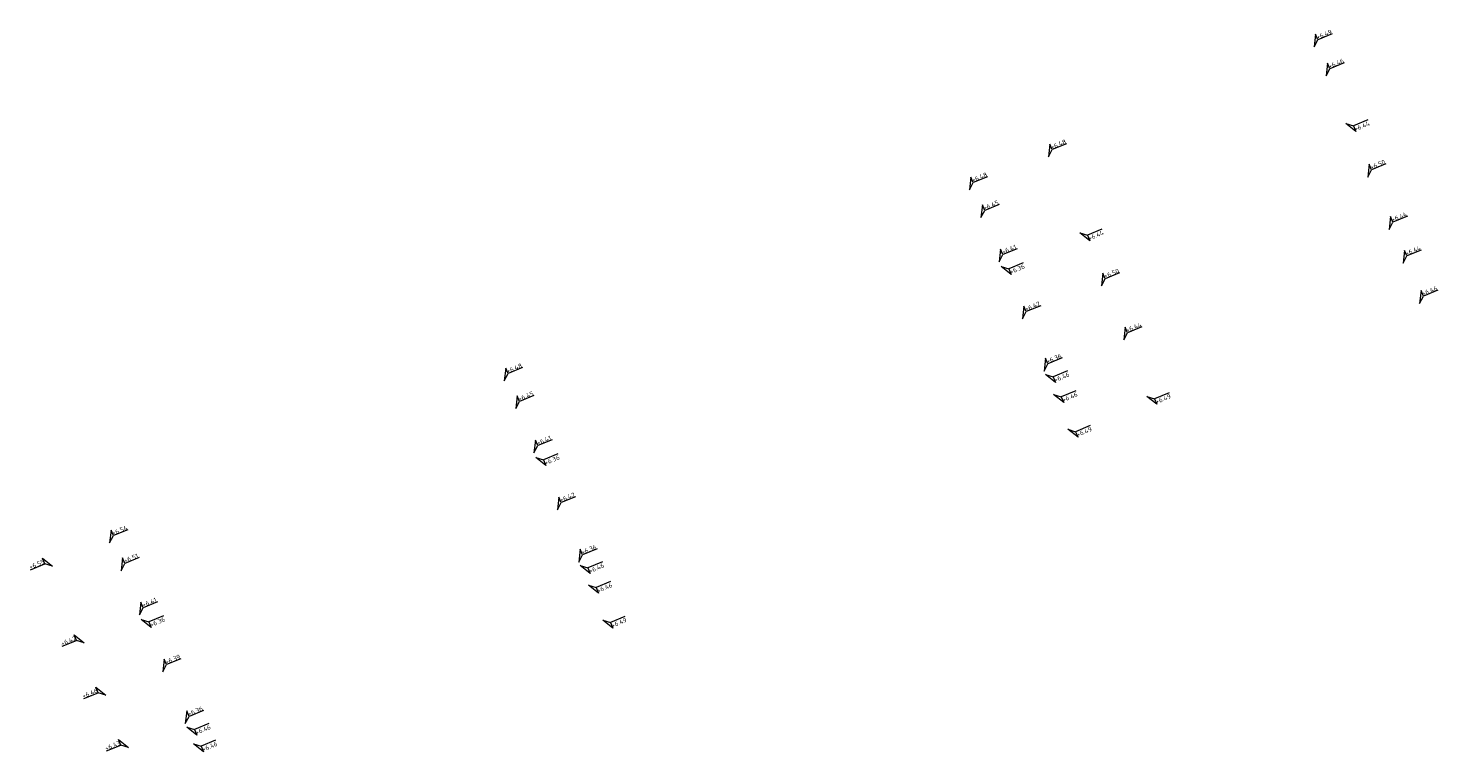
# Model space of a CAD drawing. Header units: metres. Extents: x 155115 to 155402, y 461434 to 461729.
# Tile 19 of 27: x 155115 to 155171, y 461651 to 461680. Entities that reach past the tile are written whole.
import ezdxf
from ezdxf.enums import TextEntityAlignment as Align

# ---------------------------------------------------------------- set-up
doc = ezdxf.new("R2010")
doc.units = ezdxf.units.M
doc.layers.add('X-XX-AL-HOOGTELABEL-S', color=7, linetype='Continuous', lineweight=25)
doc.styles.add('NLCS-ISO', font='NLCS-ISO.ttf')

# ---------------------------------------------------------------- blocks, each defined once
blk = doc.blocks.new('*U4')
at = {"lineweight": 18}
for p, q in [((-8.66, 2.07), (-2.46, 2.07)), ((-2.46, 2.07), (-2.46, 4.47)), ((-2.46, 4.47), (0, 0)), ((0, 0), (-2.46, 2.07))]:
    blk.add_line(p, q, dxfattribs=at)
at = {"lineweight": 18, "style": 'NLCS-ISO'}
blk.add_attdef('...', text='', height=1.8, dxfattribs=at).set_placement((-5.56, 1.65), align=Align.BOTTOM_CENTER)
blk = doc.blocks.new('*U3')
at = {"lineweight": 18}
for p, q in [((2.46, 4.47), (0, 0)), ((0, 0), (2.46, 2.07)), ((2.46, 2.07), (2.46, 4.47)), ((8.66, 2.07), (2.46, 2.07))]:
    blk.add_line(p, q, dxfattribs=at)
at = {"lineweight": 18, "style": 'NLCS-ISO'}
blk.add_attdef('...', text='', height=1.8, dxfattribs=at).set_placement((5.56, 1.65), align=Align.BOTTOM_CENTER)

msp = doc.modelspace()

# ---------------------------------------------------------------- block references
at = {"layer": 'X-XX-AL-HOOGTELABEL-S', "xscale": 0.1, "yscale": 0.1, "zscale": 0.1}
for name, p, rotation, values in [('*U3', (155165.966, 461679.436), 22.33527525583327, {'...': '+6.49'}), ('*U3', (155166.441, 461678.28), 22.33527525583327, {'...': '+6.46'}), ('*U3', (155155.398, 461675.061), 22.33527525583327, {'...': '+6.48'}), ('*U3', (155152.258, 461673.75), 22.33527525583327, {'...': '+6.48'}), ('*U3', (155168.094, 461674.256), 22.33527525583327, {'...': '+6.50'}), ('*U3', (155152.714, 461672.64), 22.33527525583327, {'...': '+6.45'}), ('*U3', (155168.949, 461672.175), 22.33527525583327, {'...': '+6.44'}), ('*U3', (155153.436, 461670.883), 22.33527525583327, {'...': '+6.41'}), ('*U3', (155169.501, 461670.832), 22.33527525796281, {'...': '+6.44'}), ('*U3', (155157.508, 461669.927), 22.33527525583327, {'...': '+6.50'}), ('*U3', (155170.16, 461669.229), 22.33527525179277, {'...': '+6.46'}), ('*U3', (155154.367, 461668.617), 22.33527525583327, {'...': '+6.42'}), ('*U3', (155158.391, 461667.777), 22.33527525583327, {'...': '+6.44'}), ('*U3', (155155.222, 461666.536), 22.33527525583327, {'...': '+6.36'}), ('*U3', (155133.759, 461666.15), 22.33527525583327, {'...': '+6.48'}), ('*U3', (155134.215, 461665.04), 22.33527525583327, {'...': '+6.45'}), ('*U3', (155134.937, 461663.282), 22.33527525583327, {'...': '+6.41'}), ('*U3', (155135.868, 461661.016), 22.33527525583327, {'...': '+6.42'}), ('*U3', (155118.062, 461659.701), 22.33527525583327, {'...': '+6.54'}), ('*U3', (155118.518, 461658.591), 22.33527525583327, {'...': '+6.51'}), ('*U3', (155136.723, 461658.935), 22.33527525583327, {'...': '+6.36'}), ('*U4', (155115.797, 461658.77), 22.33527525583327, {'...': '+6.55'}), ('*U3', (155119.245, 461656.835), 22.33527525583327, {'...': '+6.41'}), ('*U4', (155117.056, 461655.72), 22.33527525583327, {'...': '+6.42'}), ('*U3', (155120.176, 461654.569), 22.33527525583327, {'...': '+6.39'}), ('*U4', (155117.911, 461653.639), 22.33527525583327, {'...': '+6.46'}), ('*U3', (155121.072, 461652.505), 22.33527525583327, {'...': '+6.36'}), ('*U4', (155118.815, 461651.556), 22.33527525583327, {'...': '+6.43'})]:
    msp.add_blockref(name, p, dxfattribs=dict(at, rotation=rotation)).add_auto_attribs(values)
at = {"layer": 'X-XX-AL-HOOGTELABEL-S'}
ref = msp.add_blockref('*U3', (155167.221, 461676.383), dxfattribs=dict(at, xscale=-0.1, yscale=0.1, zscale=0.1, rotation=202.8116143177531))
ref.add_attrib('...', '+6.44', dxfattribs={"layer": '0', "lineweight": 18, "height": 0.18, "rotation": 22.8116, "style": 'NLCS-ISO'}).set_placement((155167.923, 461676.148), align=Align.BOTTOM_CENTER)
ref = msp.add_blockref('*U3', (155156.642, 461672.035), dxfattribs=dict(at, xscale=-0.1, yscale=0.1, zscale=0.1, rotation=202.8116143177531))
ref.add_attrib('...', '+6.44', dxfattribs={"layer": '0', "lineweight": 18, "height": 0.18, "rotation": 22.8116, "style": 'NLCS-ISO'}).set_placement((155157.344, 461671.8), align=Align.BOTTOM_CENTER)
ref = msp.add_blockref('*U3', (155153.512, 461670.698), dxfattribs=dict(at, xscale=-0.1, yscale=0.1, zscale=0.1, rotation=202.8116143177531))
ref.add_attrib('...', '+6.36', dxfattribs={"layer": '0', "lineweight": 18, "height": 0.18, "rotation": 22.8116, "style": 'NLCS-ISO'}).set_placement((155154.214, 461670.463), align=Align.BOTTOM_CENTER)
ref = msp.add_blockref('*U3', (155155.279, 461666.397), dxfattribs=dict(at, xscale=-0.1, yscale=0.1, zscale=0.1, rotation=202.8116143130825))
ref.add_attrib('...', '+6.46', dxfattribs={"layer": '0', "lineweight": 18, "height": 0.18, "rotation": 22.8116, "style": 'NLCS-ISO'}).set_placement((155155.982, 461666.162), align=Align.BOTTOM_CENTER)
ref = msp.add_blockref('*U3', (155155.604, 461665.606), dxfattribs=dict(at, xscale=-0.1, yscale=0.1, zscale=0.1, rotation=202.8116143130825))
ref.add_attrib('...', '+6.46', dxfattribs={"layer": '0', "lineweight": 18, "height": 0.18, "rotation": 22.8116, "style": 'NLCS-ISO'}).set_placement((155156.307, 461665.371), align=Align.BOTTOM_CENTER)
ref = msp.add_blockref('*U3', (155159.315, 461665.529), dxfattribs=dict(at, xscale=-0.1, yscale=0.1, zscale=0.1, rotation=202.8116143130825))
ref.add_attrib('...', '+6.49', dxfattribs={"layer": '0', "lineweight": 18, "height": 0.18, "rotation": 22.8116, "style": 'NLCS-ISO'}).set_placement((155160.017, 461665.294), align=Align.BOTTOM_CENTER)
ref = msp.add_blockref('*U3', (155156.174, 461664.218), dxfattribs=dict(at, xscale=-0.1, yscale=0.1, zscale=0.1, rotation=202.8116143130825))
ref.add_attrib('...', '+6.49', dxfattribs={"layer": '0', "lineweight": 18, "height": 0.18, "rotation": 22.8116, "style": 'NLCS-ISO'}).set_placement((155156.877, 461663.983), align=Align.BOTTOM_CENTER)
ref = msp.add_blockref('*U3', (155135.013, 461663.097), dxfattribs=dict(at, xscale=-0.1, yscale=0.1, zscale=0.1, rotation=202.8116143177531))
ref.add_attrib('...', '+6.36', dxfattribs={"layer": '0', "lineweight": 18, "height": 0.18, "rotation": 22.8116, "style": 'NLCS-ISO'}).set_placement((155135.715, 461662.863), align=Align.BOTTOM_CENTER)
ref = msp.add_blockref('*U3', (155136.78, 461658.796), dxfattribs=dict(at, xscale=-0.1, yscale=0.1, zscale=0.1, rotation=202.8116143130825))
ref.add_attrib('...', '+6.46', dxfattribs={"layer": '0', "lineweight": 18, "height": 0.18, "rotation": 22.8116, "style": 'NLCS-ISO'}).set_placement((155137.482, 461658.561), align=Align.BOTTOM_CENTER)
ref = msp.add_blockref('*U3', (155137.102, 461658.013), dxfattribs=dict(at, xscale=-0.1, yscale=0.1, zscale=0.1, rotation=202.8116143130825))
ref.add_attrib('...', '+6.46', dxfattribs={"layer": '0', "lineweight": 18, "height": 0.18, "rotation": 22.8116, "style": 'NLCS-ISO'}).set_placement((155137.804, 461657.778), align=Align.BOTTOM_CENTER)
ref = msp.add_blockref('*U3', (155119.321, 461656.65), dxfattribs=dict(at, xscale=-0.1, yscale=0.1, zscale=0.1, rotation=202.8116143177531))
ref.add_attrib('...', '+6.36', dxfattribs={"layer": '0', "lineweight": 18, "height": 0.18, "rotation": 22.8116, "style": 'NLCS-ISO'}).set_placement((155120.023, 461656.416), align=Align.BOTTOM_CENTER)
ref = msp.add_blockref('*U3', (155137.672, 461656.625), dxfattribs=dict(at, xscale=-0.1, yscale=0.1, zscale=0.1, rotation=202.8116143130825))
ref.add_attrib('...', '+6.49', dxfattribs={"layer": '0', "lineweight": 18, "height": 0.18, "rotation": 22.8116, "style": 'NLCS-ISO'}).set_placement((155138.374, 461656.391), align=Align.BOTTOM_CENTER)
ref = msp.add_blockref('*U3', (155121.129, 461652.366), dxfattribs=dict(at, xscale=-0.1, yscale=0.1, zscale=0.1, rotation=202.8116143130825))
ref.add_attrib('...', '+6.46', dxfattribs={"layer": '0', "lineweight": 18, "height": 0.18, "rotation": 22.8116, "style": 'NLCS-ISO'}).set_placement((155121.831, 461652.131), align=Align.BOTTOM_CENTER)
ref = msp.add_blockref('*U3', (155121.397, 461651.699), dxfattribs=dict(at, xscale=-0.1, yscale=0.1, zscale=0.1, rotation=202.8116143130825))
ref.add_attrib('...', '+6.46', dxfattribs={"layer": '0', "lineweight": 18, "height": 0.18, "rotation": 22.8116, "style": 'NLCS-ISO'}).set_placement((155122.099, 461651.464), align=Align.BOTTOM_CENTER)

doc.saveas('drawing.dxf')
